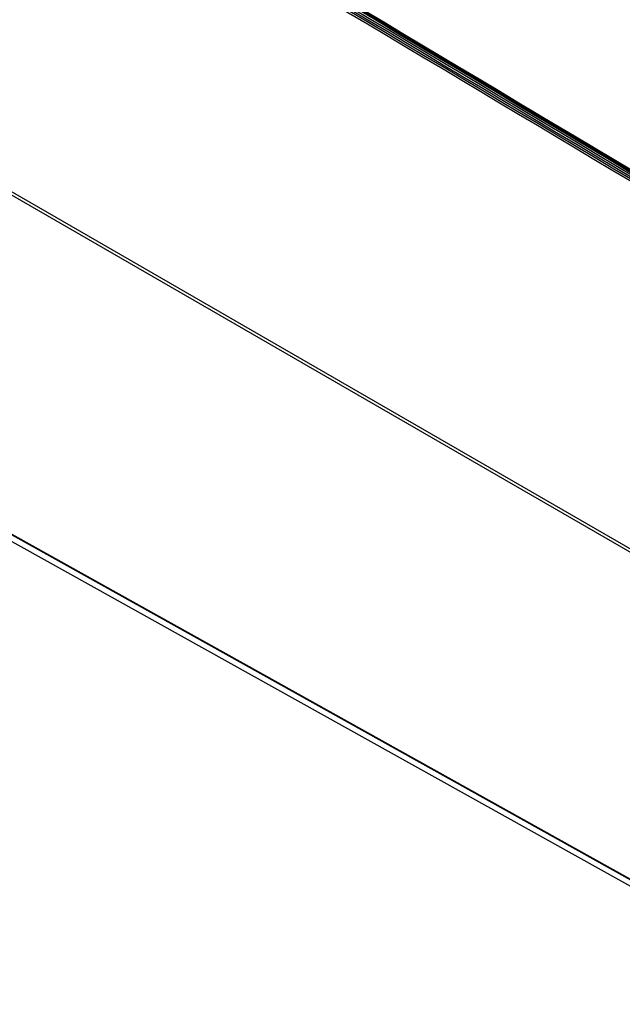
# Model space of a CAD drawing. Extents: x -19 to 1160, y -2382 to -1354.
# Tile 63 of 69: x 961 to 1060, y -2376 to -2213. Entities that reach past the tile are written whole.
import ezdxf

# ---------------------------------------------------------------- set-up
doc = ezdxf.new("R2010")
doc.units = 0
doc.layers.add('1', color=7, linetype='CONTINUOUS')

msp = doc.modelspace()

# ---------------------------------------------------------------- linework, layer by layer
at = {"layer": '1', "color": 7}
for p, q in [((713.2909618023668, -2099.195661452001, 64.1913752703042), (1141.53601423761, -2346.443057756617, 64.1913752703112)), ((717.3855769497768, -2102.103579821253, 55.2037094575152), (1141.29914964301, -2346.850204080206, 55.20356167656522)), ((685.9113101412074, -2146.64840189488, 66.00876662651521), (1096.751987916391, -2375.754959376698, 65.64152784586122)), ((685.9113101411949, -2146.648401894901, 66.00876662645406), (1096.751545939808, -2375.755751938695, 65.64152788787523)), ((686.3990358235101, -2145.77540460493, 67.00876632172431), (1097.239266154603, -2374.882751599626, 66.64152758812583)), ((686.4245204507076, -2145.729702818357, 67.00739128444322), (1097.264750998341, -2374.837048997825, 66.64015346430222)), ((690.7395580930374, -2148.255838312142, 57.9966268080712), (1097.212416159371, -2374.927695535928, 57.63329193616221)), ((690.2786823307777, -2149.083891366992, 58.99525633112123), (1096.751540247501, -2375.755748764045, 58.6319214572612))]:
    msp.add_line(p, q, dxfattribs=at)
at = {"layer": '1', "color": 7, "extrusion": (0.8584108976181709, -0.5128032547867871, 0.01278877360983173)}
msp.add_lwpolyline([(-1376.39689629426, 8.637904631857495), (-1376.397637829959, 8.611067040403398), (-1376.399181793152, 8.584204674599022), (-1376.401513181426, 8.557340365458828), (-1376.404616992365, 8.53049694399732), (-1376.408478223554, 8.50369724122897), (-1376.413081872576, 8.476964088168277), (-1376.418412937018, 8.450320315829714), (-1376.424456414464, 8.423788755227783), (-1376.4311973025, 8.397392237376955), (-1376.438620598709, 8.371153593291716), (-1376.446711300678, 8.345095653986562), (-1376.455454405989, 8.319241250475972), (-1376.46483491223, 8.293613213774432), (-1376.474837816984, 8.26823437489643), (-1376.485448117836, 8.24312756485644), (-1376.496650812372, 8.218315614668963), (-1376.508430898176, 8.193821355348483), (-1376.520773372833, 8.169667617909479), (-1376.533663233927, 8.145877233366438), (-1376.547085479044, 8.122473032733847), (-1376.561025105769, 8.09947784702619), (-1376.575467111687, 8.076914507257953), (-1376.590396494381, 8.05480584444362), (-1376.605798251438, 8.033174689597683), (-1376.621657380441, 8.01204387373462), (-1376.637958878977, 7.991436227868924), (-1376.654687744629, 7.971374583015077), (-1376.671828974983, 7.951881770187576), (-1376.689367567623, 7.932980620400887), (-1376.707288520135, 7.914693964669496), (-1376.725576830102, 7.897044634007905), (-1376.744217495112, 7.88005545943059), (-1376.764782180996, 7.862420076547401), (-1376.785703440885, 7.845572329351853), (-1376.806942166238, 7.829498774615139), (-1376.828459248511, 7.814185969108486), (-1376.85021557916, 7.799620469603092), (-1376.872172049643, 7.785788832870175), (-1376.894289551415, 7.772677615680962), (-1376.916528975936, 7.760273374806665), (-1376.938851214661, 7.748562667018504), (-1376.961217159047, 7.737532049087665), (-1376.983587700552, 7.727168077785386), (-1377.005923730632, 7.717457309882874), (-1377.028186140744, 7.708386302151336), (-1377.050335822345, 7.699941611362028), (-1377.072333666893, 7.692109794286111), (-1377.094140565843, 7.684877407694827), (-1377.115726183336, 7.678230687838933), (-1377.137095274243, 7.672154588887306), (-1377.158261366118, 7.666633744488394), (-1377.179237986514, 7.661652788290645), (-1377.200038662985, 7.657196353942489), (-1377.220676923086, 7.653249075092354), (-1377.24116629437, 7.649795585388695), (-1377.261520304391, 7.646820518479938), (-1377.281752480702, 7.644308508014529), (-1377.301876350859, 7.642244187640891), (-1377.321905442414, 7.640612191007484), (-1377.341853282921, 7.639397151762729), (-1377.361733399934, 7.638583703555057), (-1377.381559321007, 7.638156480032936), (-1377.401344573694, 7.638100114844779), (-1377.421102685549, 7.638399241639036), (-1377.458291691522, 7.639909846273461), (-1377.476898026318, 7.641152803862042), (-1377.495528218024, 7.642739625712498), (-1377.514194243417, 7.64468438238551), (-1377.532908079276, 7.647001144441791), (-1377.551681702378, 7.649703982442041), (-1377.570527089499, 7.652806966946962), (-1377.589456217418, 7.656324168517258), (-1377.608481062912, 7.660269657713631), (-1377.62761360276, 7.664657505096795), (-1377.646865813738, 7.669501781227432), (-1377.666249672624, 7.674816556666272), (-1377.685777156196, 7.680615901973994), (-1377.70546024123, 7.686913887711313), (-1377.725310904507, 7.693724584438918), (-1377.745324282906, 7.701057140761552), (-1377.765488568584, 7.70892337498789), (-1377.785775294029, 7.717330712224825), (-1377.806155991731, 7.726286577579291), (-1377.826602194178, 7.735798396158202), (-1377.847085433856, 7.745873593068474), (-1377.867577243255, 7.756519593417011), (-1377.888049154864, 7.767743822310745), (-1377.90847270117, 7.779553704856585), (-1377.928819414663, 7.791956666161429), (-1377.949060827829, 7.804960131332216), (-1377.969168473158, 7.818571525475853), (-1377.989113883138, 7.832798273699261), (-1378.008868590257, 7.84764780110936), (-1378.028404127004, 7.863127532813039), (-1378.047692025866, 7.879244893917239)], dxfattribs=at)
at = {"layer": '1', "color": 7, "extrusion": (0.5128451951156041, 0.8584811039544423, 3.947258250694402e-12)}
msp.add_arc((-4434.942353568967, -213890.0785139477, -1376.512229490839), 213947.6209319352, 89.2643476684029, 89.39033219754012, dxfattribs=at)
at = {"layer": '1', "color": 7, "extrusion": (-0.5128496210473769, -0.8584784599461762, -6.052742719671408e-08)}
msp.add_arc((4436.397615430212, -213890.1228037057, 1376.388262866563), 213947.2299238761, 90.61005546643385, 90.73603994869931, dxfattribs=at)
at = {"layer": '1', "color": 7, "extrusion": (-0.5129858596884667, -0.8583963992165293, 0.001062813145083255)}
msp.add_arc((4431.714680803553, -211431.207733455, 1376.507158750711), 211487.7500984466, 90.61582460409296, 90.74327469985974, dxfattribs=at)
at = {"layer": '1', "color": 7, "extrusion": (-0.5127243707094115, -0.8585246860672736, 0.007005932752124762)}
msp.add_arc((4206.278635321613, -171401.9737533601, 1377.874730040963), 171439.7406525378, 90.68446566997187, 90.84009095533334, dxfattribs=at)
at = {"layer": '1', "color": 7, "extrusion": (-0.5127497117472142, -0.8584867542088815, 0.009392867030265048)}
msp.add_arc((4212.383708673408, -170931.7729871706, 1377.518013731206), 170966.4177926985, 90.68838776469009, 90.84444433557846, dxfattribs=at)
at = {"layer": '1', "color": 7, "extrusion": (-0.5127952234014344, -0.8584420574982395, 0.01087624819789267)}
msp.add_arc((4216.228875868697, -170223.9644766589, 1377.074382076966), 170256.8737982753, 90.69252282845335, 90.84923016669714, dxfattribs=at)
at = {"layer": '1', "color": 7, "extrusion": (0.512845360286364, 0.8584810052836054, 2.571835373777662e-09)}
msp.add_arc((-4189.769908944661, -170023.2056384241, -1376.396100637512), 170071.52320241, 89.15876554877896, 89.31564296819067, dxfattribs=at)
at = {"layer": '1', "color": 7, "extrusion": (-0.5126936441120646, -0.8585710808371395, -0.0009625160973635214)}
msp.add_arc((4190.330972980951, -171951.3104002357, 1378.369255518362), 172000.0500296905, 90.6769482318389, 90.8320653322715, dxfattribs=at)
at = {"layer": '1', "color": 7, "extrusion": (-0.512710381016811, -0.8585520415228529, 0.004056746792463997)}
msp.add_arc((4198.770463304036, -171697.7703519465, 1378.155596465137), 171739.5348415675, 90.6807783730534, 90.83613145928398, dxfattribs=at)

doc.saveas('drawing.dxf')
